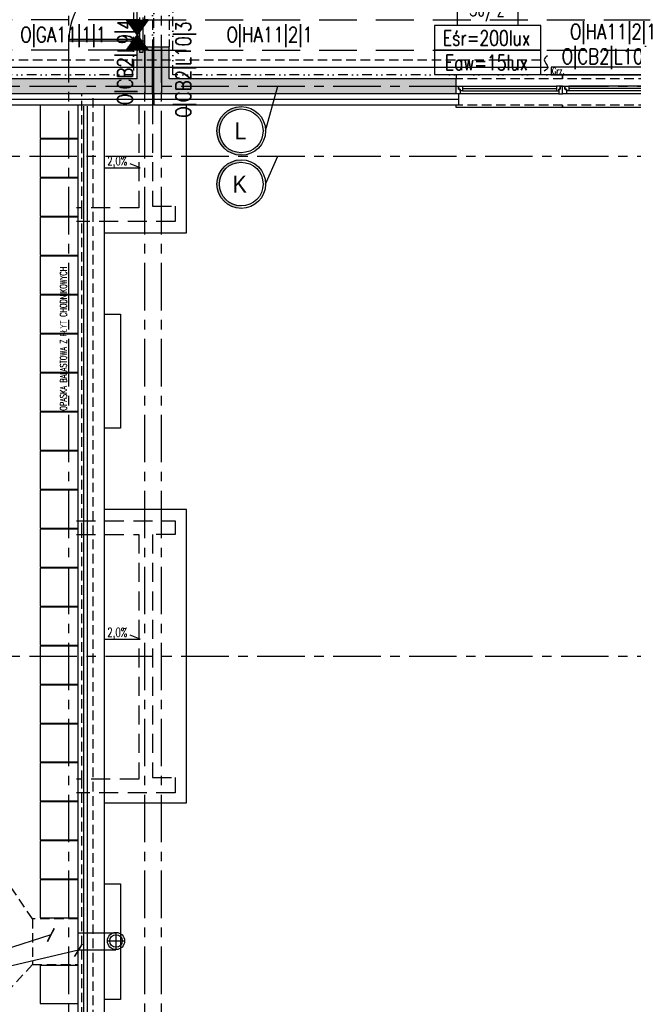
# Model space of a CAD drawing. Extents: x 41755 to 123924, y -112333 to 86187.
# Tile 245 of 256: x 105296 to 106104, y -7369 to -6073. Entities that reach past the tile are written whole.
import ezdxf
from ezdxf.enums import TextEntityAlignment as Align

# ---------------------------------------------------------------- set-up
doc = ezdxf.new("R2010")
doc.units = 0
doc.header["$LTSCALE"] = 50
for name, pattern in [('CENTER', [2, 1.25, -0.25, 0.25, -0.25]), ('DASHDOT', [1, 0.5, -0.25, 0, -0.25]), ('DASHED', [0.75, 0.5, -0.25]), ('DASHED2', [0.375, 0.25, -0.125]), ('DIVIDE', [31.75, 12.7, -6.35, 0, -6.35, 0, -6.35])]:
    doc.linetypes.add(name, pattern=pattern)
doc.layers.get('0').update_dxf_attribs({"color": 101, "linetype": 'CONTINUOUS'})
for name, color, linetype in [('Drz---drzwi', 5, 'CONTINUOUS'), ('E-90', 6, 'CONTINUOUS'), ('E35', 6, 'CONTINUOUS'), ('Ele-balustrada', 8, 'CONTINUOUS'), ('Ins-co', 2, 'CONTINUOUS'), ('Ins-ppoz-opis', 240, 'CONTINUOUS'), ('Ins-went', 141, 'CONTINUOUS'), ('Ins-wod', 4, 'CONTINUOUS'), ('Okn---okna', 5, 'CONTINUOUS'), ('Opis-pom', 6, 'CONTINUOUS'), ('Opis-spadki', 61, 'CONTINUOUS'), ('Opis_pom_ramka', 6, 'CONTINUOUS'), ('Os-osie glowne', 1, 'CENTER'), ('Os-osie-opis', 16, 'CONTINUOUS'), ('Pzt-chodniki-hatch', 252, 'CONTINUOUS'), ('Sc-beton', 7, 'CONTINUOUS'), ('Sc-beton-hatch', 86, 'CONTINUOUS'), ('Sc-izolacja term-styropian', 151, 'STYROPIAN-KA'), ('Sc-nadproza kon', 5, 'DASHED2'), ('Sch-opis', 51, 'CONTINUOUS'), ('Suf-widok', 8, 'CONTINUOUS'), ('W-idok', 8, 'CONTINUOUS'), ('W-idok pod', 5, 'DASHED'), ('W-izol-w', 144, 'CONTINUOUS'), ('W-widok-spadki', 61, 'CONTINUOUS')]:
    doc.layers.add(name, color=color, linetype=linetype)
doc.styles.add('dwg_opis duży', font='ARIAL.TTF', dxfattribs={"width": 0.9})
doc.styles.add('KA wymiar', font='romans.shx', dxfattribs={"width": 0.6})
doc.styles.add('ROMANS', font='romans', dxfattribs={"width": 0.85})
doc.linetypes.add('BATTING', pattern='A,0.0001,-0.1,[134,ltypeshp.shx,S=0.1,R=0,X=-0.1,Y=0],-0.2,[134,ltypeshp.shx,S=0.1,R=180,X=0.1,Y=0],-0.1', length=0.4001)
doc.linetypes.add('STYROPIAN-KA', pattern='A,0.0001,-0.1,[135,ltypeshp.shx,S=0.1,R=0,X=-0.1,Y=0],0,[135,ltypeshp.shx,S=0.1,R=180,X=0.1,Y=0],-0.1', length=0.2001)
doc.linetypes.add('ZIGZAG', pattern='A,0.00254,-5.08,[131,ltypeshp.shx,S=5.08,R=0,X=-5.08,Y=0],-10.16,[131,ltypeshp.shx,S=5.08,R=180,X=5.08,Y=0],-5.08', length=20.32254)
doc.dimstyles.new('CHMIELNA', dxfattribs={"dimscale": 3.5, "dimtxt": 4, "dimasz": 1.5, "dimexe": 3, "dimexo": 0, "dimgap": 1, "dimtad": 1, "dimdec": 1, "dimrnd": 0.5, "dimzin": 12, "dimdsep": 46, "dimtxsty": 'ROMANS', "dimblk": 'DIMTICK', "dimcen": 0.09, "dimse1": 1, "dimse2": 1, "dimclrd": 143, "dimclrt": 53, "dimadec": 0, "dimazin": 0, "dimtfac": 1, "dimtdec": 1, "dimtix": 1, "dimtmove": 2, "dimatfit": 2, "dimldrblk": 'ARCHTICK', "dimfxl": 0, "dimtolj": 1, "dimtzin": 0, "dimarcsym": 0})

# ---------------------------------------------------------------- blocks, each defined once
blk = doc.blocks.new('_dkjhgh')
at = {"ltscale": 7}
for p, q in [((-23, -67.5), (34, -67.5)), ((-10, -125.5), (-100, -125.5)), ((-10, -127.5), (-100, -127.5))]:
    blk.add_line(p, q, dxfattribs=at)
for points in [[(0, -7.5), (0, 0), (-10, 0), (-10, -7.5)], [(0, -135), (0, -127.5), (-10, -127.5), (-10, -135)]]:
    blk.add_lwpolyline(points, close=True, dxfattribs=at)
for points in [[(-40, -7.5), (-10, -7.5)], [(-10, -129.5), (-10, -5.5)]]:
    blk.add_lwpolyline(points, dxfattribs=at)
for centre, radius, start, end in [((-10, -7.5), 30, 180, 270), ((-10, -127.5), 90, 90, 180)]:
    blk.add_arc(centre, radius, start, end)
blk = doc.blocks.new('_kfjgk')
for p, q in [((140, 15), (0, 15)), ((0, 15), (0, 10)), ((140, 10), (140, 15)), ((135, -10), (5, -10)), ((8, 0), (132, 0)), ((8, -3), (132, -3)), ((8, -6), (132, -6)), ((0, -28), (0, -25)), ((140, -25), (140, -28)), ((140, -28), (0, -28))]:
    blk.add_line(p, q)
at = {"linetype": 'DASHED2'}
for p, q in [((140, 10), (0, 10)), ((140, -25), (0, -25))]:
    blk.add_line(p, q, dxfattribs=at)
for points in [[(5, -10), (0, -10), (0, 0), (3, 0), (3, -4), (5, -4)], [(8, -6), (5, -6), (5, -4), (3, -4), (3, 0), (5, 0), (8, 0)], [(132, -6), (135, -6), (135, -4), (137, -4), (137, 0), (135, 0), (132, 0)], [(135, -10), (140, -10), (140, 0), (137, 0), (137, -4), (135, -4)]]:
    blk.add_lwpolyline(points, close=True)
blk = doc.blocks.new('_dfjkljhkl')
for p, q in [((150, 15), (0, 15)), ((0, 15), (0, 10)), ((150, 10), (150, 15)), ((145, -10), (5, -10)), ((142, 0), (8, 0)), ((142, -3), (8, -3)), ((142, -6), (8, -6)), ((0, -28), (0, -25)), ((150, -25), (150, -28)), ((150, -28), (0, -28))]:
    blk.add_line(p, q)
at = {"linetype": 'DASHED2'}
for p, q in [((150, 10), (0, 10)), ((150, -25), (0, -25))]:
    blk.add_line(p, q, dxfattribs=at)
for points in [[(5, -10), (0, -10), (0, 0), (3, 0), (3, -4), (5, -4)], [(8, -6), (5, -6), (5, -4), (3, -4), (3, 0), (5, 0), (8, 0)], [(142, -6), (145, -6), (145, -4), (147, -4), (147, 0), (145, 0), (142, 0)], [(145, -10), (150, -10), (150, 0), (147, 0), (147, -4), (145, -4)]]:
    blk.add_lwpolyline(points, close=True)
blk = doc.blocks.new('_opis_pom_metka')
at = {"layer": 'Opis_pom_ramka'}
blk.add_lwpolyline([(-33.1, 0), (32.9, 0), (32.9, -36), (-33.1, -36)], close=True, dxfattribs=at)
at = {"style": 'KA wymiar', "width": 0.6}
blk.add_attdef('KO/', text='', height=16.8, dxfattribs=at).set_placement((3.5, -25.9), align=Align.RIGHT)
blk.add_attdef('NR', (3.8, -26.2), '', height=16.8, dxfattribs=at)
blk = doc.blocks.new('_opis_osi')
blk.add_hatch(color=256).paths.add_polyline_path([(32, -32), (28.8, -32, -1), (-28.8, -32), (-32, -32, 1)])
for radius in [32, 28.8]:
    blk.add_circle((0, -32), radius)
at = {"style": 'dwg_opis duży', "width": 0.9}
blk.add_attdef('AXNAMEV', text='', height=22.4, rotation=90, dxfattribs=at).set_placement((0, -32), align=Align.MIDDLE_CENTER)
blk = doc.blocks.new('SPADKI')
at = {"ltscale": 25}
blk.add_lwpolyline([(0, 0), (0, -70), (-8, -50), (-8, -50)], dxfattribs=at)
at = {"ltscale": 25, "style": 'ROMANS', "width": 0.7}
blk.add_attdef('SP%', text='', height=18, rotation=90, dxfattribs=at).set_placement((-4.9, -24), align=Align.CENTER)
blk = doc.blocks.new('DIMTICK')
for p, q in [((0, 1), (0, -1)), ((-1, 0), (1, 0))]:
    blk.add_line(p, q)
at = {"const_width": 0.141}
blk.add_lwpolyline([(0.707, 0.707), (-0.707, -0.707)], dxfattribs=at)
blk = doc.blocks.new('_kdjkgjksjhgkfhh')
for p, q in [((-11.2, 0), (11.2, 0)), ((0, 11.2), (0, -11.2))]:
    blk.add_line(p, q)
for radius in [11.3, 8.25]:
    blk.add_circle((0, 0), radius)

msp = doc.modelspace()

# ---------------------------------------------------------------- hatches: boundary and pattern name
at = {"layer": 'Ins-went', "linetype": 'DASHED', "ltscale": 2}
h = msp.add_hatch(dxfattribs=at)
h.set_pattern_fill('LINE', color=256, scale=0.5, angle=90, style=0)
h.set_pattern_definition([(90, (105450.773, -6093.0118), (-1.5875, -2e-13), [])])
h.paths.add_polyline_path([(105436.273, -6113.012), (105465.273, -6113.012), (105436.273, -6073.012), (105465.273, -6073.012)])
at = {"layer": 'Sc-beton-hatch'}
h = msp.add_hatch(dxfattribs=at)
h.set_pattern_fill('ANSI33', color=256, style=0)
h.set_pattern_definition([(45, (48983.4185, 565.478), (-4.49012806, 4.49012806), []), (45, (48987.9087, 565.478), (-4.49012806, 4.49012806), [3.175, -1.5875])])
h.paths.add_polyline_path([(110735.966, -5930.641), (110735.966, -5910.641), (110669.966, -5910.641), (110669.966, -5930.641)])
h.paths.add_polyline_path([(110595.966, -5930.641), (110595.966, -5910.641), (110380.966, -5910.641), (110380.966, -5930.641)])
h.paths.add_polyline_path([(110480.966, -5420.641), (110480.966, -5400.641), (110420.966, -5400.641), (110420.966, -5420.641), (110440.966, -5420.641)])
h.paths.add_polyline_path([(110038.966, -5420.641), (110038.966, -5400.641), (109530.966, -5400.641), (109530.966, -5420.641), (109570.966, -5420.641), (109570.966, -5910.641), (109369.466, -5910.641), (109369.466, -5930.641), (110280.966, -5930.641), (110280.966, -5910.641), (109590.966, -5910.641), (109590.966, -5420.641)])
h.paths.add_polyline_path([(109170.966, -6150.641), (109170.966, -6170.641), (110210.966, -6170.641), (110210.966, -6150.641)])
h.paths.add_polyline_path([(108990.966, -5910.641), (108990.966, -5850.641), (108970.966, -5850.641), (108970.966, -5910.641), (108670.966, -5910.641), (108670.966, -5930.641), (109239.466, -5930.641), (109239.466, -5910.641)])
h.paths.add_polyline_path([(108990.966, -5655.641), (108970.966, -5655.641), (108970.966, -5675.641), (108990.966, -5675.641)])
h.paths.add_polyline_path([(108950.966, -5400.641), (108950.966, -5420.641), (108970.966, -5420.641), (108970.966, -5480.641), (108990.966, -5480.641), (108990.966, -5420.641), (109010.966, -5420.641), (109010.966, -5400.641)])
h.paths.add_polyline_path([(108342.966, -5400.641), (108342.966, -5973.641), (108362.966, -5973.641), (108362.966, -5930.641), (108540.966, -5930.641), (108540.966, -5910.641), (108362.966, -5910.641), (108362.966, -5420.641), (108640.966, -5420.641), (108640.966, -5400.641)])
h.paths.add_polyline_path([(107982.966, -5400.641), (107982.966, -5420.641), (108320.966, -5420.641), (108320.966, -5910.641), (108298.966, -5910.641), (108298.966, -5930.641), (108320.966, -5930.641), (108320.966, -5973.641), (108340.966, -5973.641), (108340.966, -5400.641)])
h.paths.add_polyline_path([(108362.966, -6150.641), (108362.966, -6108.641), (108342.966, -6108.641), (108342.966, -6170.641), (108740.966, -6170.641), (108740.966, -6150.641)])
h.paths.add_polyline_path([(108340.966, -6170.641), (108340.966, -6108.641), (108320.966, -6108.641), (108320.966, -6150.641), (107700.966, -6150.641), (107700.966, -6170.641)])
h.paths.add_polyline_path([(107995.966, -5910.641), (107995.966, -5930.641), (108238.966, -5930.641), (108238.966, -5910.641)], flags=17)
h.paths.add_polyline_path([(107799.966, -5910.641), (107799.966, -5930.641), (107865.966, -5930.641), (107865.966, -5910.641)])
h.paths.add_polyline_path([(107725.966, -5930.641), (107725.966, -5910.641), (107550.966, -5910.641), (107550.966, -5930.641)])
h.paths.add_polyline_path([(107430.966, -5930.641), (107430.966, -5910.641), (107308.966, -5910.641), (107308.966, -5930.641)])
h.paths.add_polyline_path([(106300.966, -6150.641), (106300.966, -6170.641), (107340.966, -6170.641), (107340.966, -6150.641)])
h.paths.add_polyline_path([(107188.966, -5930.641), (107188.966, -5910.641), (107140.966, -5910.641), (107140.966, -5930.641)])
h.paths.add_polyline_path([(107040.966, -5930.641), (107040.966, -5910.641), (106830.966, -5910.641), (106830.966, -5930.641)], flags=16)
h.paths.add_polyline_path([(107168.966, -5420.641), (107168.966, -5400.641), (106660.966, -5400.641), (106660.966, -5420.641), (106700.966, -5420.641), (106700.966, -5910.641), (106618.966, -5910.641), (106618.966, -5930.641), (106730.966, -5930.641), (106730.966, -5910.641), (106720.966, -5910.641), (106720.966, -5420.641)])
h.paths.add_polyline_path([(106518.966, -5930.641), (106518.966, -5910.641), (106291.966, -5910.641), (106291.966, -5930.641)])
h.paths.add_polyline_path([(106120.966, -5910.641), (106120.966, -5420.641), (106140.966, -5420.641), (106140.966, -5400.641), (106080.966, -5400.641), (106080.966, -5420.641), (106100.966, -5420.641), (106100.966, -5910.641), (105979.966, -5910.641), (105979.966, -5930.641), (106191.966, -5930.641), (106191.966, -5910.641)])
h.paths.add_polyline_path([(105659.966, -5910.641), (105659.966, -5930.641), (105879.966, -5930.641), (105879.966, -5910.641)])
h.paths.add_polyline_path([(105492.966, -6150.641), (105492.966, -6108.641), (105472.966, -6108.641), (105472.966, -6170.641), (105870.966, -6170.641), (105870.966, -6150.641)])
h.paths.add_polyline_path([(105559.966, -5930.641), (105559.966, -5910.641), (105492.966, -5910.641), (105492.966, -5420.641), (105770.966, -5420.641), (105770.966, -5400.641), (105472.966, -5400.641), (105472.966, -5973.641), (105492.966, -5973.641), (105492.966, -5930.641)])
h.paths.add_polyline_path([(105450.966, -5910.641), (105428.966, -5910.641), (105428.966, -5930.641), (105450.966, -5930.641), (105450.966, -5973.641), (105470.966, -5973.641), (105470.966, -5400.641), (105112.966, -5400.641), (105112.966, -5420.641), (105450.966, -5420.641)])
h.paths.add_polyline_path([(105470.966, -6170.641), (105470.966, -6108.641), (105450.966, -6108.641), (105450.966, -6150.641), (104830.966, -6150.641), (104830.966, -6170.641)])
h.paths.add_polyline_path([(105260.966, -5910.641), (105260.966, -5930.641), (105368.966, -5930.641), (105368.966, -5910.641)], flags=16)
h.paths.add_polyline_path([(105160.966, -5930.641), (105160.966, -5910.641), (105059.966, -5910.641), (105059.966, -5930.641)])
h.paths.add_polyline_path([(105014.966, -5930.641), (105014.966, -5910.641), (104929.966, -5910.641), (104929.966, -5930.641)])
h.paths.add_polyline_path([(104855.966, -5930.641), (104855.966, -5910.641), (104715.966, -5910.641), (104715.966, -5930.641)])
h.paths.add_polyline_path([(104740.966, -5420.641), (104740.966, -5400.641), (104680.966, -5400.641), (104680.966, -5420.641)])
h.paths.add_polyline_path([(103790.966, -5400.641), (103790.966, -5420.641), (103830.966, -5420.641), (103830.966, -5910.641), (103540.966, -5910.641), (103540.966, -5930.641), (104585.966, -5930.641), (104585.966, -5910.641), (103850.966, -5910.641), (103850.966, -5420.641), (104298.966, -5420.641), (104298.966, -5400.641)])
h.paths.add_polyline_path([(104470.966, -6170.641), (104470.966, -6150.641), (103430.966, -6150.641), (103430.966, -6170.641)])
h.paths.add_polyline_path([(103440.966, -5930.641), (103440.966, -5910.641), (103250.966, -5910.641), (103250.966, -5420.641), (103270.966, -5420.641), (103270.966, -5400.641), (103210.966, -5400.641), (103210.966, -5420.641), (103230.966, -5420.641), (103230.966, -5910.641), (103077.966, -5910.641), (103077.966, -5930.641)])
h.paths.add_polyline_path([(103000.966, -6170.641), (103000.966, -6150.641), (102422.966, -6150.641), (102422.966, -6108.641), (102402.966, -6108.641), (102402.966, -6170.641)])
h.paths.add_polyline_path([(102977.966, -5930.641), (102977.966, -5910.641), (102653.966, -5910.641), (102653.966, -5930.641)])
h.paths.add_polyline_path([(102553.966, -5930.641), (102553.966, -5910.641), (102422.966, -5910.641), (102422.966, -5520.641), (102452.966, -5520.641), (102452.966, -5500.641), (102422.966, -5500.641), (102422.966, -5400.641), (102402.966, -5400.641), (102402.966, -5973.641), (102422.966, -5973.641), (102422.966, -5930.641)])
h.paths.add_polyline_path([(102582.966, -5500.641), (102552.966, -5500.641), (102552.966, -5520.641), (102602.966, -5520.641), (102602.966, -5420.641), (102642.966, -5420.641), (102642.966, -5400.641), (102582.966, -5400.641)])

# ---------------------------------------------------------------- linework, layer by layer
at = {"layer": 'E35', "linetype": 'Continuous', "ltscale": 0.3}
for points in [[(105842.14, -6113.012), (105982.473, -6113.012), (105982.473, -6080.733), (105842.14, -6080.733)], [(105842.14, -6145.291), (105982.473, -6145.291), (105982.473, -6113.012), (105842.14, -6113.012)]]:
    msp.add_lwpolyline(points, close=True, dxfattribs=at)
at = {"layer": 'Ele-balustrada'}
for points in [[(105380.466, -8856.633), (105380.466, -6186.65)], [(105385.466, -8856.633), (105385.466, -6186.65)]]:
    msp.add_lwpolyline(points, dxfattribs=at)
at = {"layer": 'Ins-co', "linetype": 'DASHED', "ltscale": 0.5}
msp.add_line((104938.673, -6125.641), (105986.72, -6125.641), dxfattribs=at)
at = {"layer": 'Ins-co', "linetype": 'Continuous', "ltscale": 0.5}
msp.add_line((104943.358, -6135.641), (105991.406, -6135.641), dxfattribs=at)
at = {"layer": 'Ins-co'}
msp.add_lwpolyline([(105995.966, -6135.455), (105995.966, -6145.455), (106175.966, -6145.455), (106175.966, -6135.455)], close=True, dxfattribs=at)
at = {"layer": 'Ins-co', "linetype": 'Continuous', "ltscale": 0.5}
msp.add_spline([(105990.922, -6120.715), (105986.718, -6125.664), (105991.39, -6135.936), (105986.905, -6140.792)], degree=3, dxfattribs=at)
at = {"layer": 'Ins-ppoz-opis', "linetype": 'ZIGZAG', "ltscale": 0.038}
for points in [[(105460.966, -6108.641), (105460.966, -6170.641)], [(105482.966, -6108.641), (105482.966, -6170.641)]]:
    msp.add_lwpolyline(points, dxfattribs=at)
at = {"layer": 'Ins-went', "linetype": 'DASHED', "ltscale": 2}
for p, q in [((105436.273, -6073.012), (104357.473, -6073.012)), ((105436.273, -6073.012), (105465.273, -6113.012)), ((105465.273, -6073.012), (105436.273, -6113.012)), ((105454.273, -6073.012), (105436.273, -6073.012)), ((105454.273, -6116.012), (105454.273, -6070.012)), ((105458.273, -6070.012), (105458.273, -6116.012)), ((105465.273, -6073.012), (105458.273, -6073.012)), ((105465.273, -6073.012), (106076.373, -6073.012)), ((106076.373, -6073.012), (106196.373, -6073.012)), ((105436.273, -6113.012), (104357.473, -6113.012)), ((105454.273, -6113.012), (105436.273, -6113.012)), ((105458.273, -6116.012), (105454.273, -6116.012)), ((105465.273, -6113.012), (105458.273, -6113.012)), ((105465.273, -6113.012), (106076.373, -6113.012)), ((106076.373, -6113.012), (106196.373, -6113.012))]:
    msp.add_line(p, q, dxfattribs=at)
at = {"layer": 'Os-osie glowne'}
for points in [[(105360.966, -10955.641), (105360.966, -4978.641)], [(105460.966, -10955.641), (105460.966, -4978.641)], [(105482.966, -10955.641), (105482.966, -4978.641)], [(99508.966, -6160.641), (111775.966, -6160.641)], [(99508.966, -6252.641), (111775.966, -6252.641)], [(99508.966, -6910.641), (111775.966, -6910.641)]]:
    msp.add_lwpolyline(points, dxfattribs=at)
at = {"layer": 'Os-osie-opis'}
for points in [[(105619.84, -6219.365), (105635.84, -6160.641)], [(105619.84, -6289.436), (105635.84, -6252.641)]]:
    msp.add_lwpolyline(points, dxfattribs=at)
at = {"layer": 'Pzt-chodniki-hatch'}
for points in [[(105322.966, -6185.641), (105322.966, -6229.131), (105372.966, -6229.131), (105372.966, -6185.641)], [(105322.966, -6230.441), (105322.966, -6280.441), (105372.966, -6280.441), (105372.966, -6230.441)], [(105322.966, -6281.751), (105322.966, -6331.751), (105372.966, -6331.751), (105372.966, -6281.751)], [(105322.966, -6333.061), (105322.966, -6383.061), (105372.966, -6383.061), (105372.966, -6333.061)], [(105322.966, -6384.371), (105322.966, -6434.371), (105372.966, -6434.371), (105372.966, -6384.371)], [(105322.966, -6435.681), (105322.966, -6485.681), (105372.966, -6485.681), (105372.966, -6435.681)], [(105322.966, -6486.991), (105322.966, -6536.991), (105372.966, -6536.991), (105372.966, -6486.991)], [(105322.966, -6538.301), (105322.966, -6588.301), (105372.966, -6588.301), (105372.966, -6538.301)], [(105322.966, -6589.611), (105322.966, -6639.611), (105372.966, -6639.611), (105372.966, -6589.611)], [(105322.966, -6640.921), (105322.966, -6690.921), (105372.966, -6690.921), (105372.966, -6640.921)], [(105322.966, -6692.231), (105322.966, -6742.231), (105372.966, -6742.231), (105372.966, -6692.231)], [(105322.966, -6743.541), (105322.966, -6793.541), (105372.966, -6793.541), (105372.966, -6743.541)], [(105322.966, -6794.851), (105322.966, -6844.851), (105372.966, -6844.851), (105372.966, -6794.851)], [(105322.966, -6846.161), (105322.966, -6896.161), (105372.966, -6896.161), (105372.966, -6846.161)], [(105322.966, -6897.471), (105322.966, -6947.471), (105372.966, -6947.471), (105372.966, -6897.471)], [(105322.966, -6948.781), (105322.966, -6998.781), (105372.966, -6998.781), (105372.966, -6948.781)], [(105322.966, -7000.091), (105322.966, -7050.091), (105372.966, -7050.091), (105372.966, -7000.091)], [(105322.966, -7051.401), (105322.966, -7101.401), (105372.966, -7101.401), (105372.966, -7051.401)], [(105322.966, -7102.711), (105322.966, -7152.711), (105372.966, -7152.711), (105372.966, -7102.711)], [(105322.966, -7154.021), (105322.966, -7204.021), (105372.966, -7204.021), (105372.966, -7154.021)], [(105322.966, -7205.331), (105322.966, -7255.331), (105372.966, -7255.331), (105372.966, -7205.331)], [(105322.966, -7318.121), (105322.966, -7368.121), (105372.966, -7368.121), (105372.966, -7318.121)]]:
    msp.add_lwpolyline(points, close=True, dxfattribs=at)
at = {"layer": 'Sc-beton'}
for points in [[(105450.966, -6150.641), (105450.966, -6108.641)], [(105450.966, -6108.641), (105470.966, -6108.641)], [(105470.966, -6170.641), (105470.966, -6108.641)], [(105472.966, -6170.641), (105472.966, -6108.641)], [(105472.966, -6108.641), (105492.966, -6108.641)], [(105492.966, -6150.641), (105492.966, -6108.641)], [(105450.966, -6150.641), (104830.966, -6150.641)], [(105870.966, -6150.641), (105492.966, -6150.641)], [(105870.966, -6170.641), (105870.966, -6150.641)], [(105470.966, -6170.641), (104830.966, -6170.641)], [(105870.966, -6170.641), (105472.966, -6170.641)]]:
    msp.add_lwpolyline(points, dxfattribs=at)
at = {"layer": 'Sc-izolacja term-styropian', "linetype": 'ByBlock'}
for points in [[(105472.966, -6108.641), (105470.966, -6108.641)], [(105470.966, -6170.641), (105470.966, -6185.641)], [(105472.966, -6170.641), (105470.966, -6170.641)], [(105472.966, -6170.641), (105472.966, -6185.641)], [(105873.966, -6170.641), (105873.966, -6185.641)], [(105470.966, -6185.641), (104827.966, -6185.641)], [(105873.966, -6185.641), (105472.966, -6185.641)]]:
    msp.add_lwpolyline(points, dxfattribs=at)
at = {"layer": 'Sc-izolacja term-styropian', "linetype": 'ZIGZAG', "ltscale": 0.004}
msp.add_lwpolyline([(105471.966, -6170.641), (105471.966, -6108.641)], dxfattribs=at)
at = {"layer": 'Sc-izolacja term-styropian', "linetype": 'BATTING', "ltscale": 0.35}
for points in [[(105470.966, -6178.141), (104827.966, -6178.141)], [(105873.966, -6178.141), (105472.966, -6178.141)]]:
    msp.add_lwpolyline(points, dxfattribs=at)
at = {"layer": 'Sc-nadproza kon', "linetype": 'DASHDOT', "ltscale": 0.5}
for points in [[(105470.966, -5973.641), (105470.966, -6108.641)], [(105472.966, -6108.641), (105472.966, -5973.641)], [(105492.966, -5973.641), (105492.966, -6108.641)]]:
    msp.add_lwpolyline(points, dxfattribs=at)
at = {"layer": 'Suf-widok', "linetype": 'DIVIDE', "ltscale": 0.02}
for points in [[(102427.966, -5935.641), (105445.966, -5935.641), (105445.966, -6145.641), (102427.966, -6145.641)], [(105497.966, -5935.641), (108315.966, -5935.641), (108315.966, -6145.641), (105497.966, -6145.641)]]:
    msp.add_lwpolyline(points, close=True, dxfattribs=at)
at = {"layer": 'W-idok', "linetype": 'DASHED', "ltscale": 0.5}
for p, q in [((105377.966, -6323.641), (105377.966, -6170.641)), ((105392.966, -6338.641), (105392.966, -6170.641)), ((105377.966, -6747.641), (105377.966, -6323.641)), ((105392.966, -6732.641), (105392.966, -6338.641)), ((105392.966, -7088.641), (105392.966, -6732.641)), ((105377.966, -7073.641), (105377.966, -6747.641)), ((105377.966, -7497.641), (105377.966, -7073.641)), ((105392.966, -7482.641), (105392.966, -7088.641))]:
    msp.add_line(p, q, dxfattribs=at)
at = {"layer": 'W-idok'}
for points in [[(105422.966, -7275.391), (105372.966, -7275.391)], [(105422.966, -7297.891), (105372.966, -7297.891)]]:
    msp.add_lwpolyline(points, dxfattribs=at)
at = {"layer": 'W-idok pod', "linetype": 'Continuous'}
for p, q in [((105515.966, -6353.641), (105515.966, -6185.641)), ((105407.966, -6353.641), (105515.966, -6353.641)), ((105515.966, -6717.641), (105407.966, -6717.641)), ((105515.966, -7103.641), (105515.966, -6717.641)), ((105407.966, -7103.641), (105515.966, -7103.641))]:
    msp.add_line(p, q, dxfattribs=at)
at = {"layer": 'W-idok pod'}
for points in [[(105470.966, -6185.641), (105470.966, -6318.641), (105500.966, -6318.641), (105500.966, -6338.641), (105370.966, -6338.641)], [(105452.966, -6185.641), (105452.966, -6320.641), (105370.966, -6320.641)], [(105370.966, -6732.641), (105500.966, -6732.641), (105500.966, -6750.641), (105470.966, -6750.641), (105470.966, -7070.641), (105500.966, -7070.641), (105500.966, -7090.641), (105370.966, -7090.641)], [(105370.966, -6750.641), (105452.966, -6750.641), (105452.966, -7072.641), (105370.966, -7072.641)]]:
    msp.add_lwpolyline(points, dxfattribs=at)
at = {"layer": 'W-idok pod', "linetype": 'Continuous'}
for points in [[(105407.966, -6460.641), (105428.966, -6460.641), (105428.966, -6610.641), (105407.966, -6610.641)], [(105407.966, -7210.641), (105428.966, -7210.641), (105428.966, -7362.641), (105407.966, -7362.641)]]:
    msp.add_lwpolyline(points, dxfattribs=at)
at = {"layer": 'W-izol-w', "linetype": 'Continuous'}
for p, q in [((105372.966, -6318.641), (105372.966, -6185.641)), ((105407.966, -6717.641), (105407.966, -6185.641)), ((105372.966, -6752.641), (105372.966, -6318.641)), ((105407.966, -7467.641), (105407.966, -6717.641)), ((105372.966, -7068.641), (105372.966, -6752.641)), ((105372.966, -7502.641), (105372.966, -7068.641))]:
    msp.add_line(p, q, dxfattribs=at)
at = {"layer": 'W-widok-spadki', "linetype": 'DASHED', "ltscale": 0.5}
for points in [[(105312.966, -7256.641), (104827.966, -6539.641)], [(105312.966, -7316.641), (104650.966, -8035.641)]]:
    msp.add_lwpolyline(points, dxfattribs=at)
msp.add_lwpolyline([(105372.966, -7256.641), (105312.966, -7256.641), (105312.966, -7316.641), (105372.966, -7316.641)], close=True, dxfattribs=at)

# ---------------------------------------------------------------- block references
at = {"layer": 'Drz---drzwi'}
msp.add_blockref('_dkjhgh', (105460.966, -5973.641), dxfattribs=at)
at = {"layer": 'Ins-wod'}
msp.add_blockref('_kdjkgjksjhgkfhh', (105422.966, -7285.641), dxfattribs=at)
at = {"layer": 'Okn---okna'}
for name, p in [('_kfjgk', (105870.966, -6160.641)), ('_dfjkljhkl', (106010.966, -6160.641))]:
    msp.add_blockref(name, p, dxfattribs=at)
at = {"layer": 'Opis-pom'}
ref = msp.add_blockref('_opis_pom_metka', (105912.459, -6037.533), dxfattribs=dict(at, xscale=1.2, yscale=1.2, zscale=1.2))
ref.add_attrib('KO/', '50/', dxfattribs={"layer": '0', "height": 20.16, "style": 'KA wymiar', "width": 0.6}).set_placement((105920.389, -6068.574), align=Align.RIGHT)
ref.add_attrib('NR', '2', (105924.248, -6068.93), dxfattribs={"layer": '0', "height": 20.16, "style": 'KA wymiar', "width": 0.6})
at = {"layer": 'Opis-spadki'}
ref = msp.add_blockref('SPADKI', (105408.784, -6267.945), dxfattribs=dict(at, xscale=-0.6604040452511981, yscale=0.6604040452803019, zscale=0.6604040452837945, rotation=89.99999999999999))
ref.add_attrib('SP%', '2,0%', dxfattribs={"layer": '0', "ltscale": 25, "height": 11.8873, "style": 'ROMANS', "width": 0.7}).set_placement((105424.665, -6264.711), align=Align.CENTER)
ref = msp.add_blockref('SPADKI', (105408.784, -6888.548), dxfattribs=dict(at, xscale=-0.6604040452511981, yscale=0.6604040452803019, zscale=0.6604040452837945, rotation=89.99999999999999))
ref.add_attrib('SP%', '2,0%', dxfattribs={"layer": '0', "ltscale": 25, "height": 11.8873, "style": 'ROMANS', "width": 0.7}).set_placement((105424.665, -6885.314), align=Align.CENTER)
at = {"layer": 'Os-osie-opis'}
ref = msp.add_blockref('_opis_osi', (105619.84, -6219.365), dxfattribs=dict(at, rotation=270))
ref.add_attrib('AXNAMEV', 'L', dxfattribs={"layer": '0', "height": 22.4, "style": 'dwg_opis duży', "width": 0.9}).set_placement((105586.781, -6219.365), align=Align.MIDDLE_CENTER)
ref = msp.add_blockref('_opis_osi', (105619.84, -6289.436), dxfattribs=dict(at, rotation=270))
ref.add_attrib('AXNAMEV', 'K', dxfattribs={"layer": '0', "height": 22.4, "style": 'dwg_opis duży', "width": 0.9}).set_placement((105585.832, -6289.436), align=Align.MIDDLE_CENTER)

# ---------------------------------------------------------------- texts
at = {"layer": 'E-90', "style": 'ROMANS'}
for s, rotation, width, p in [('O|CB2|L9|4', 90, 0.8, (105436.252, -6128.905)), ('O|HA11|2|1', 0, 0.8, (106077.573, -6090.195)), ('O|GA11|1|1', 360, 0.8, (105353.508, -6094.08)), ('O|CB2|L10|3', 90, 0.8, (105513.148, -6138.846)), ('O|HA11|2|1', 360, 0.8, (105625.309, -6094.08)), ('Eśr=200lux', 360, 0.75, (105910.796, -6097.165)), ('Eaw=15lux', 360, 0.75, (105910.796, -6129.444)), ('O|CB2|L10|2', 0, 0.8, (106073.128, -6122.784))]:
    msp.add_text(s, height=20, rotation=rotation, dxfattribs=dict(at, width=width)).set_placement(p, align=Align.MIDDLE)
at = {"layer": 'Ins-co', "style": 'ROMANS', "width": 0.7}
msp.add_text('Grz.', height=9, dxfattribs=at).set_placement((105997.035, -6144.89))
at = {"layer": 'Sch-opis', "style": 'ROMANS', "width": 0.7}
msp.add_text('OPASKA BALASTOWA Z PŁYT CHODNIKOWYCH', height=9, rotation=90, dxfattribs=at).set_placement((105358.278, -6587.599))

# ---------------------------------------------------------------- leaders
at = {"layer": 'Sch-opis'}
for points in [[(105337.201, -7277.745), (105274.513, -7297.72), (105224.228, -7297.72)], [(105337.201, -7277.745), (105274.513, -7297.72), (105224.228, -7297.72)], [(105373.486, -7297.891), (105272.687, -7321.515), (105097.106, -7321.515)]]:
    msp.add_leader(points, dimstyle='CHMIELNA', override={"dimasz": 4, "dimgap": 1, "dimtad": 0}, dxfattribs=at)

doc.saveas('drawing.dxf')
